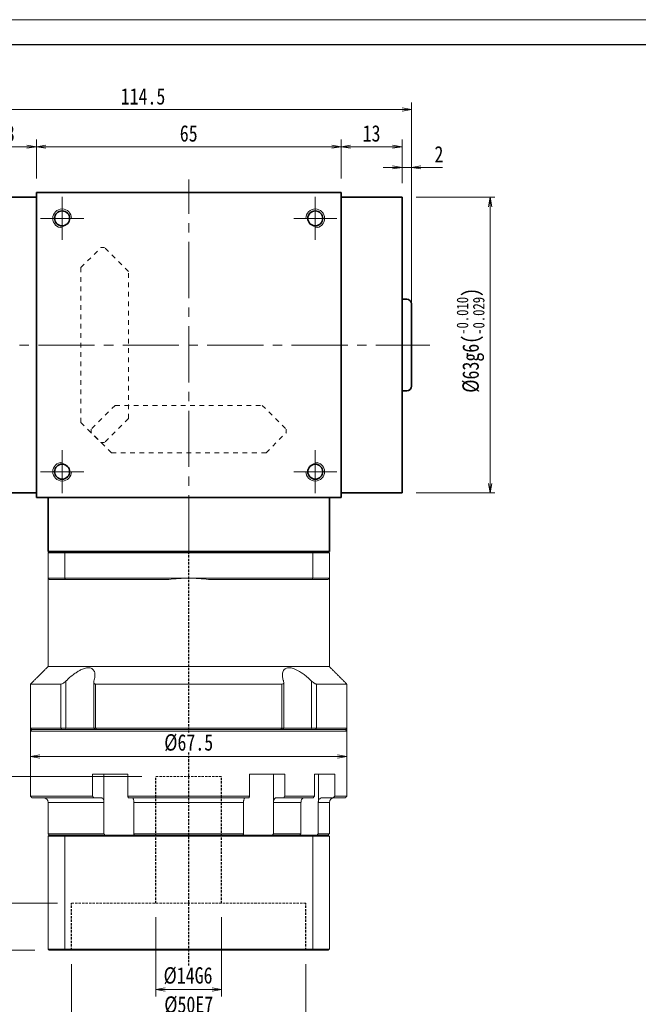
# Model space of a CAD drawing. Header units: millimetres. Extents: x -2 to 461, y 0 to 317.
# Tile 3 of 7: x 96 to 228, y 107 to 317. Entities that reach past the tile are written whole.
import ezdxf

# ---------------------------------------------------------------- set-up
doc = ezdxf.new("R2010")
doc.units = ezdxf.units.MM
for name, pattern in [('DASHED', [0.75, 0.5, -0.25]), ('点画线', [18, 12, -2, 2, -2]), ('虚线', [2, 1, -1])]:
    doc.linetypes.add(name, pattern=pattern)
for name, color, linetype, lineweight in [('EB0_1', 7, 'Continuous', 35), ('中心线层', 1, '点画线', 18), ('图框_外框线', 7, 'Continuous', 18), ('尺寸线层', 3, 'Continuous', 18), ('粗实线层', 7, 'Continuous', 35), ('虚线层_1', 6, '虚线', 18)]:
    doc.layers.add(name, color=color, linetype=linetype, lineweight=lineweight)
doc.styles.add('宋体', font='SimSun.ttf', dxfattribs={"width": 0.8})
doc.dimstyles.new('A水平标注$0', dxfattribs={"dimtxt": 3.5, "dimasz": 2, "dimexe": 1.5, "dimexo": 3, "dimgap": 1.1, "dimtad": 1, "dimtoh": 1, "dimdec": 4, "dimdsep": 46, "dimtxsty": '宋体', "dimblk": 'OPEN', "dimcen": 3, "dimclrd": 3, "dimclre": 3, "dimclrt": 6, "dimadec": 0, "dimazin": 0, "dimtm": 1e-09, "dimtfac": 1, "dimtdec": 4, "dimtix": 1, "dimtmove": 0, "dimatfit": 3, "dimldrblk": 'OPEN', "dimfxl": 0, "dimlwd": 13, "dimlwe": 13, "dimarcsym": 0})
doc.dimstyles.new('D直径标注φ25', dxfattribs={"dimtxt": 3.5, "dimasz": 2, "dimexe": 1, "dimexo": 3, "dimtad": 1, "dimtoh": 1, "dimdec": 1, "dimdsep": 46, "dimtxsty": '宋体', "dimblk": 'OPEN', "dimcen": 3, "dimclrd": 3, "dimclre": 3, "dimclrt": 130, "dimadec": 0, "dimazin": 0, "dimtm": 1e-09, "dimtfac": 1, "dimtdec": 1, "dimtmove": 0, "dimatfit": 0, "dimldrblk": 'OPEN', "dimfxl": 0, "dimlwd": 13, "dimlwe": 13, "dimarcsym": 0})

# ---------------------------------------------------------------- blocks, each defined once
blk = doc.blocks.new('_Open')
at = {"color": 0, "linetype": 'ByBlock', "lineweight": -2}
for p, q in [((-1, 0.17), (0, 0)), ((-1, -0.17), (0, 0)), ((0, 0), (-1, 0))]:
    blk.add_line(p, q, dxfattribs=at)
blk = doc.blocks.new('*D13')
at = {"layer": 'Defpoints', "color": 0, "transparency": 16777216}
for p in [(177.78, 279.48), (196.57, 279.48), (177.78, 216.48)]:
    blk.add_point(p, dxfattribs=at)
at = {"layer": '尺寸线层', "color": 3, "lineweight": 13, "transparency": 16777216}
for p, q in [((180.78, 279.48), (197.57, 279.48)), ((196.57, 218.48), (196.57, 277.48)), ((180.78, 216.48), (197.57, 216.48))]:
    blk.add_line(p, q, dxfattribs=at)
at = {"layer": '尺寸线层', "color": 3, "lineweight": 13, "transparency": 16777216, "xscale": 2, "yscale": 2, "zscale": 2}
for p, rotation in [((196.57, 279.48), 90), ((196.57, 216.48), 270)]:
    blk.add_blockref('_Open', p, dxfattribs=dict(at, rotation=rotation))
at = {"layer": '尺寸线层', "color": 130, "transparency": 16777216, "insert": (192.4, 248.98), "char_height": 3.5, "attachment_point": 5, "rotation": 90, "style": '宋体', "bg_fill": 3, "box_fill_scale": 1.1, "bg_fill_color": 257, "bg_fill_transparency": 0}
blk.add_mtext('{\\A1;\\A1;%%C63g6({\\H0.707107x;\\S-0.010^ -0.029;})}', dxfattribs=at)
blk = doc.blocks.new('*D14')
at = {"layer": 'Defpoints', "color": 0, "transparency": 16777216}
for p in [(164.78, 290.27), (99.78, 280.48), (164.78, 280.48)]:
    blk.add_point(p, dxfattribs=at)
at = {"layer": '尺寸线层', "color": 3, "lineweight": 13, "transparency": 16777216}
for p, q in [((99.78, 283.48), (99.78, 291.77)), ((101.78, 290.27), (162.78, 290.27)), ((164.78, 283.48), (164.78, 291.77))]:
    blk.add_line(p, q, dxfattribs=at)
at = {"layer": '尺寸线层', "color": 3, "lineweight": 13, "transparency": 16777216, "xscale": 2, "yscale": 2, "zscale": 2, "rotation": 180}
blk.add_blockref('_Open', (99.78, 290.27), dxfattribs=at)
at = {"layer": '尺寸线层', "color": 3, "lineweight": 13, "transparency": 16777216, "xscale": 2, "yscale": 2, "zscale": 2}
blk.add_blockref('_Open', (164.78, 290.27), dxfattribs=at)
at = {"layer": '尺寸线层', "color": 6, "transparency": 16777216, "insert": (132.28, 293.08), "char_height": 3.5, "attachment_point": 5, "style": '宋体', "bg_fill": 3, "box_fill_scale": 1.1, "bg_fill_color": 257, "bg_fill_transparency": 0}
blk.add_mtext('65', dxfattribs=at)
blk = doc.blocks.new('*D15')
at = {"layer": 'Defpoints', "color": 0, "transparency": 16777216}
for p in [(86.78, 290.27), (86.78, 279.48), (99.78, 280.48)]:
    blk.add_point(p, dxfattribs=at)
at = {"layer": '尺寸线层', "color": 3, "lineweight": 13, "transparency": 16777216}
for p, q in [((86.78, 282.48), (86.78, 291.77)), ((97.78, 290.27), (88.78, 290.27)), ((99.78, 283.48), (99.78, 291.77))]:
    blk.add_line(p, q, dxfattribs=at)
at = {"layer": '尺寸线层', "color": 3, "lineweight": 13, "transparency": 16777216, "xscale": 2, "yscale": 2, "zscale": 2, "rotation": 180}
blk.add_blockref('_Open', (86.78, 290.27), dxfattribs=at)
at = {"layer": '尺寸线层', "color": 3, "lineweight": 13, "transparency": 16777216, "xscale": 2, "yscale": 2, "zscale": 2}
blk.add_blockref('_Open', (99.78, 290.27), dxfattribs=at)
at = {"layer": '尺寸线层', "color": 6, "transparency": 16777216, "insert": (93.28, 293.08), "char_height": 3.5, "attachment_point": 5, "style": '宋体', "bg_fill": 3, "box_fill_scale": 1.1, "bg_fill_color": 257, "bg_fill_transparency": 0}
blk.add_mtext('13', dxfattribs=at)
blk = doc.blocks.new('*D18')
at = {"layer": 'Defpoints', "color": 0, "transparency": 16777216}
for p in [(177.78, 290.27), (164.78, 280.48), (177.78, 279.48)]:
    blk.add_point(p, dxfattribs=at)
at = {"layer": '尺寸线层', "color": 3, "lineweight": 13, "transparency": 16777216}
for p, q in [((164.78, 283.48), (164.78, 291.77)), ((166.78, 290.27), (175.78, 290.27)), ((177.78, 282.48), (177.78, 291.77))]:
    blk.add_line(p, q, dxfattribs=at)
at = {"layer": '尺寸线层', "color": 3, "lineweight": 13, "transparency": 16777216, "xscale": 2, "yscale": 2, "zscale": 2, "rotation": 180}
blk.add_blockref('_Open', (164.78, 290.27), dxfattribs=at)
at = {"layer": '尺寸线层', "color": 3, "lineweight": 13, "transparency": 16777216, "xscale": 2, "yscale": 2, "zscale": 2}
blk.add_blockref('_Open', (177.78, 290.27), dxfattribs=at)
at = {"layer": '尺寸线层', "color": 6, "transparency": 16777216, "insert": (171.28, 293.08), "char_height": 3.5, "attachment_point": 5, "style": '宋体', "bg_fill": 3, "box_fill_scale": 1.1, "bg_fill_color": 257, "bg_fill_transparency": 0}
blk.add_mtext('13', dxfattribs=at)
blk = doc.blocks.new('*D19')
at = {"layer": 'Defpoints', "color": 0, "transparency": 16777216}
for p in [(179.78, 285.86), (177.78, 279.48), (179.78, 256.73)]:
    blk.add_point(p, dxfattribs=at)
at = {"layer": '尺寸线层', "color": 3, "lineweight": 13, "transparency": 16777216}
for p, q in [((175.78, 285.86), (173.78, 285.86)), ((177.78, 282.48), (177.78, 287.36)), ((177.78, 285.86), (179.78, 285.86)), ((179.78, 259.73), (179.78, 287.36)), ((183.78, 285.86), (181.78, 285.86)), ((186.42, 285.86), (183.78, 285.86))]:
    blk.add_line(p, q, dxfattribs=at)
at = {"layer": '尺寸线层', "color": 3, "lineweight": 13, "transparency": 16777216, "xscale": 2, "yscale": 2, "zscale": 2}
blk.add_blockref('_Open', (177.78, 285.86), dxfattribs=at)
at = {"layer": '尺寸线层', "color": 3, "lineweight": 13, "transparency": 16777216, "xscale": 2, "yscale": 2, "zscale": 2, "rotation": 180}
blk.add_blockref('_Open', (179.78, 285.86), dxfattribs=at)
at = {"layer": '尺寸线层', "color": 6, "transparency": 16777216, "insert": (185.65, 288.65), "char_height": 3.5, "attachment_point": 5, "style": '宋体', "bg_fill": 3, "box_fill_scale": 1.1, "bg_fill_color": 257, "bg_fill_transparency": 0}
blk.add_mtext('2', dxfattribs=at)
blk = doc.blocks.new('*D20')
at = {"layer": 'Defpoints', "color": 0, "transparency": 16777216}
for p in [(65.28, 298.18), (65.28, 253.48), (179.78, 253.48)]:
    blk.add_point(p, dxfattribs=at)
at = {"layer": '尺寸线层', "color": 3, "lineweight": 13, "transparency": 16777216}
for p, q in [((65.28, 256.48), (65.28, 299.68)), ((177.78, 298.18), (67.28, 298.18)), ((179.78, 256.48), (179.78, 299.68))]:
    blk.add_line(p, q, dxfattribs=at)
at = {"layer": '尺寸线层', "color": 3, "lineweight": 13, "transparency": 16777216, "xscale": 2, "yscale": 2, "zscale": 2, "rotation": 180}
blk.add_blockref('_Open', (65.28, 298.18), dxfattribs=at)
at = {"layer": '尺寸线层', "color": 3, "lineweight": 13, "transparency": 16777216, "xscale": 2, "yscale": 2, "zscale": 2}
blk.add_blockref('_Open', (179.78, 298.18), dxfattribs=at)
at = {"layer": '尺寸线层', "color": 6, "transparency": 16777216, "insert": (122.53, 300.98), "char_height": 3.5, "attachment_point": 5, "style": '宋体', "bg_fill": 3, "box_fill_scale": 1.1, "bg_fill_color": 257, "bg_fill_transparency": 0}
blk.add_mtext('114.5', dxfattribs=at)
blk = doc.blocks.new('*D37')
at = {"layer": 'Defpoints', "color": 0, "transparency": 16777216}
for p in [(107.28, 118.98), (157.28, 118.98), (157.28, 104.36)]:
    blk.add_point(p, dxfattribs=at)
at = {"layer": '尺寸线层', "color": 3, "lineweight": 13, "transparency": 16777216}
for p, q in [((107.28, 115.98), (107.28, 102.86)), ((157.28, 115.98), (157.28, 102.86)), ((109.28, 104.36), (155.28, 104.36))]:
    blk.add_line(p, q, dxfattribs=at)
at = {"layer": '尺寸线层', "color": 3, "lineweight": 13, "transparency": 16777216, "xscale": 2, "yscale": 2, "zscale": 2, "rotation": 180}
blk.add_blockref('_Open', (107.28, 104.36), dxfattribs=at)
at = {"layer": '尺寸线层', "color": 3, "lineweight": 13, "transparency": 16777216, "xscale": 2, "yscale": 2, "zscale": 2}
blk.add_blockref('_Open', (157.28, 104.36), dxfattribs=at)
at = {"layer": '尺寸线层', "color": 6, "transparency": 16777216, "insert": (132.28, 107.3), "char_height": 3.5, "attachment_point": 5, "style": '宋体', "bg_fill": 3, "box_fill_scale": 1.1, "bg_fill_color": 257, "bg_fill_transparency": 0}
blk.add_mtext('%%C50E7', dxfattribs=at)
blk = doc.blocks.new('*D38')
at = {"layer": 'Defpoints', "color": 0, "transparency": 16777216}
for p in [(125.28, 128.98), (139.28, 128.98), (139.28, 110.58)]:
    blk.add_point(p, dxfattribs=at)
at = {"layer": '尺寸线层', "color": 3, "lineweight": 13, "transparency": 16777216}
for p, q in [((125.28, 125.98), (125.28, 109.08)), ((139.28, 125.98), (139.28, 109.08)), ((127.28, 110.58), (137.28, 110.58))]:
    blk.add_line(p, q, dxfattribs=at)
at = {"layer": '尺寸线层', "color": 3, "lineweight": 13, "transparency": 16777216, "xscale": 2, "yscale": 2, "zscale": 2, "rotation": 180}
blk.add_blockref('_Open', (125.28, 110.58), dxfattribs=at)
at = {"layer": '尺寸线层', "color": 3, "lineweight": 13, "transparency": 16777216, "xscale": 2, "yscale": 2, "zscale": 2}
blk.add_blockref('_Open', (139.28, 110.58), dxfattribs=at)
at = {"layer": '尺寸线层', "color": 6, "transparency": 16777216, "insert": (132.13, 113.52), "char_height": 3.5, "attachment_point": 5, "style": '宋体', "bg_fill": 3, "box_fill_scale": 1.1, "bg_fill_color": 257, "bg_fill_transparency": 0}
blk.add_mtext('%%C14G6', dxfattribs=at)
blk = doc.blocks.new('*D39')
at = {"layer": 'Defpoints', "color": 0, "transparency": 16777216}
for p in [(107.28, 128.98), (90.44, 118.98), (102.48, 118.98)]:
    blk.add_point(p, dxfattribs=at)
at = {"layer": '尺寸线层', "color": 3, "lineweight": 13, "transparency": 16777216}
for p, q in [((104.28, 128.98), (88.94, 128.98)), ((90.44, 126.98), (90.44, 120.98)), ((99.48, 118.98), (88.94, 118.98))]:
    blk.add_line(p, q, dxfattribs=at)
at = {"layer": '尺寸线层', "color": 3, "lineweight": 13, "transparency": 16777216, "xscale": 2, "yscale": 2, "zscale": 2}
for p, rotation in [((90.44, 128.98), 90), ((90.44, 118.98), 270)]:
    blk.add_blockref('_Open', p, dxfattribs=dict(at, rotation=rotation))
at = {"layer": '尺寸线层', "color": 6, "transparency": 16777216, "insert": (87.62, 123.98), "char_height": 3.5, "attachment_point": 5, "rotation": 90, "style": '宋体', "bg_fill": 3, "box_fill_scale": 1.1, "bg_fill_color": 257, "bg_fill_transparency": 0}
blk.add_mtext('10', dxfattribs=at)
blk = doc.blocks.new('*D40')
at = {"layer": 'Defpoints', "color": 0, "transparency": 16777216}
for p in [(125.28, 155.98), (82.08, 118.98), (102.48, 118.98)]:
    blk.add_point(p, dxfattribs=at)
at = {"layer": '尺寸线层', "color": 3, "lineweight": 13, "transparency": 16777216}
for p, q in [((122.28, 155.98), (80.58, 155.98)), ((82.08, 153.98), (82.08, 120.98)), ((99.48, 118.98), (80.58, 118.98))]:
    blk.add_line(p, q, dxfattribs=at)
at = {"layer": '尺寸线层', "color": 3, "lineweight": 13, "transparency": 16777216, "xscale": 2, "yscale": 2, "zscale": 2}
for p, rotation in [((82.08, 155.98), 90), ((82.08, 118.98), 270)]:
    blk.add_blockref('_Open', p, dxfattribs=dict(at, rotation=rotation))
at = {"layer": '尺寸线层', "color": 6, "transparency": 16777216, "insert": (79.26, 137.48), "char_height": 3.5, "attachment_point": 5, "rotation": 90, "style": '宋体', "bg_fill": 3, "box_fill_scale": 1.1, "bg_fill_color": 257, "bg_fill_transparency": 0}
blk.add_mtext('37', dxfattribs=at)
blk = doc.blocks.new('*D41')
at = {"layer": 'Defpoints', "color": 0, "transparency": 16777216}
for p in [(98.53, 170.98), (166.03, 170.98), (98.53, 160.25)]:
    blk.add_point(p, dxfattribs=at)
at = {"layer": '尺寸线层', "color": 3, "lineweight": 13, "transparency": 16777216}
for p, q in [((98.53, 167.98), (98.53, 158.75)), ((166.03, 167.98), (166.03, 158.75)), ((164.03, 160.25), (100.53, 160.25))]:
    blk.add_line(p, q, dxfattribs=at)
at = {"layer": '尺寸线层', "color": 3, "lineweight": 13, "transparency": 16777216, "xscale": 2, "yscale": 2, "zscale": 2, "rotation": 180}
blk.add_blockref('_Open', (98.53, 160.25), dxfattribs=at)
at = {"layer": '尺寸线层', "color": 3, "lineweight": 13, "transparency": 16777216, "xscale": 2, "yscale": 2, "zscale": 2}
blk.add_blockref('_Open', (166.03, 160.25), dxfattribs=at)
at = {"layer": '尺寸线层', "color": 6, "transparency": 16777216, "insert": (132.28, 163.19), "char_height": 3.5, "attachment_point": 5, "style": '宋体', "bg_fill": 3, "box_fill_scale": 1.1, "bg_fill_color": 257, "bg_fill_transparency": 0}
blk.add_mtext('%%c67.5', dxfattribs=at)

msp = doc.modelspace()

# ---------------------------------------------------------------- linework, layer by layer
at = {"color": 7, "linetype": 'Continuous', "lineweight": 15}
for p, q in [((102.27631, 203.68467), (105.8188, 203.68467)), ((102.27631, 203.68467), (102.27631, 198.28467)), ((105.93243, 203.98467), (102.57631, 203.98467)), ((105.8188, 198.28467), (105.8188, 203.68467)), ((105.8188, 203.68467), (158.73383, 203.68467)), ((158.62019, 203.98467), (105.93243, 203.98467)), ((161.97631, 203.98467), (158.62019, 203.98467)), ((158.73383, 203.68467), (162.27631, 203.68467)), ((158.73383, 203.68467), (158.73383, 198.28467)), ((162.27631, 198.28467), (162.27631, 203.68467)), ((105.8188, 198.28467), (102.27631, 198.28467)), ((102.57631, 197.98467), (105.93243, 197.98467)), ((132.27631, 198.28467), (105.8188, 198.28467)), ((105.93243, 197.98467), (128.04429, 197.98467)), ((158.73383, 198.28467), (132.27631, 198.28467)), ((136.50833, 197.98467), (158.62019, 197.98467)), ((158.62019, 197.98467), (161.97631, 197.98467)), ((162.27631, 198.28467), (158.73383, 198.28467)), ((162.27631, 179.43467), (102.27631, 179.43467)), ((106.09473, 166.28467), (106.09473, 176.35411)), ((158.45789, 176.35411), (158.45789, 166.28467)), ((104.98444, 175.68467), (98.52631, 175.68467)), ((104.98444, 175.68467), (104.98444, 166.28467)), ((152.13119, 175.68467), (112.42144, 175.68467)), ((112.42144, 166.28467), (112.42144, 175.68467)), ((152.13119, 175.68467), (152.13119, 166.28467)), ((166.02631, 175.68467), (159.56819, 175.68467)), ((159.56819, 166.28467), (159.56819, 175.68467)), ((104.98444, 166.28467), (98.52631, 166.28467)), ((98.82631, 165.98467), (105.22703, 165.98467)), ((132.27631, 165.98467), (98.82631, 165.98467)), ((106.09473, 166.28467), (104.98444, 166.28467)), ((105.22703, 165.98467), (104.98444, 166.28467)), ((106.00424, 165.98467), (106.09473, 166.28467)), ((112.00973, 166.28467), (106.09473, 166.28467)), ((112.42144, 166.28467), (112.00973, 166.28467)), ((152.13119, 166.28467), (112.42144, 166.28467)), ((112.59793, 165.98467), (112.42144, 166.28467)), ((112.59793, 165.98467), (151.9547, 165.98467)), ((165.72631, 165.98467), (132.27631, 165.98467)), ((152.13119, 166.28467), (151.9547, 165.98467)), ((152.54289, 166.28467), (152.13119, 166.28467)), ((158.45789, 166.28467), (152.54289, 166.28467)), ((158.45789, 166.28467), (158.54838, 165.98467)), ((159.56819, 166.28467), (158.45789, 166.28467)), ((159.56819, 166.28467), (159.32559, 165.98467)), ((159.32559, 165.98467), (165.72631, 165.98467)), ((166.02631, 166.28467), (159.56819, 166.28467)), ((98.52631, 165.68467), (132.27631, 165.68467)), ((132.27631, 165.68467), (166.02631, 165.68467)), ((111.78952, 156.48467), (111.78952, 151.78467)), ((111.78952, 156.48467), (119.29224, 156.48467)), ((114.15365, 156.48467), (114.15365, 150.86806)), ((119.29224, 151.78467), (119.29224, 156.48467)), ((145.26039, 156.48467), (145.26039, 151.78467)), ((145.26039, 156.48467), (152.7631, 156.48467)), ((150.39898, 156.48467), (150.39898, 150.86806)), ((152.7631, 151.78467), (152.7631, 156.48467)), ((159.09709, 156.48467), (159.09709, 151.78467)), ((159.09709, 156.48467), (163.42878, 156.48467)), ((159.97266, 156.48467), (159.97266, 150.86806)), ((163.42878, 151.78467), (163.42878, 156.48467)), ((111.78952, 151.78467), (98.52631, 151.78467)), ((98.82631, 151.48467), (111.98256, 151.48467)), ((111.98256, 151.48467), (113.55921, 151.48467)), ((145.26039, 151.78467), (119.29224, 151.78467)), ((119.39495, 151.48467), (145.15767, 151.48467)), ((150.99341, 151.48467), (152.57006, 151.48467)), ((152.57006, 151.48467), (158.86703, 151.48467)), ((159.09709, 151.78467), (152.7631, 151.78467)), ((160.84167, 151.48467), (163.14657, 151.48467)), ((163.14657, 151.48467), (165.72631, 151.48467)), ((166.02631, 151.78467), (163.42878, 151.78467)), ((102.27631, 150.48467), (114.20345, 150.48467)), ((114.20345, 150.48467), (114.20345, 143.78467)), ((120.57561, 150.48467), (143.97702, 150.48467)), ((120.57561, 143.78467), (120.57561, 150.48467)), ((143.97702, 150.48467), (143.97702, 143.78467)), ((150.34917, 143.78467), (150.34917, 150.48467)), ((150.34917, 150.48467), (156.22149, 150.48467)), ((156.22149, 150.48467), (156.22149, 143.78467)), ((159.90046, 143.78467), (159.90046, 150.48467)), ((159.90046, 150.48467), (162.27631, 150.48467)), ((114.20345, 143.78467), (102.27631, 143.78467)), ((102.27631, 143.28467), (105.8188, 143.28467)), ((102.27631, 143.28467), (102.27631, 119.18467)), ((105.8945, 143.48467), (102.47631, 143.48467)), ((105.8188, 143.28467), (158.73383, 143.28467)), ((105.8188, 143.28467), (105.8188, 119.18467)), ((158.65812, 143.48467), (105.8945, 143.48467)), ((143.97702, 143.78467), (120.57561, 143.78467)), ((156.22149, 143.78467), (150.34917, 143.78467)), ((162.07631, 143.48467), (158.65812, 143.48467)), ((158.73383, 143.28467), (158.73383, 119.18467)), ((158.73383, 143.28467), (162.27631, 143.28467)), ((162.27631, 143.78467), (159.90046, 143.78467)), ((162.27631, 143.28467), (162.27631, 119.18467)), ((105.8188, 119.18467), (102.27631, 119.18467)), ((102.47631, 118.98467), (105.8945, 118.98467)), ((158.73383, 119.18467), (105.8188, 119.18467)), ((105.8945, 118.98467), (158.65812, 118.98467)), ((158.65812, 118.98467), (162.07631, 118.98467)), ((162.27631, 119.18467), (158.73383, 119.18467))]:
    msp.add_line(p, q, dxfattribs=at)
at = {"color": 1, "linetype": 'DASHED'}
msp.add_line((132.27631, 115.65975), (132.27631, 203.98467), dxfattribs=at)
at = {"color": 6, "linetype": 'DASHED', "lineweight": 15}
for p, q in [((125.27631, 155.98467), (139.27631, 155.98467)), ((107.27631, 128.98467), (157.27631, 128.98467))]:
    msp.add_line(p, q, dxfattribs=at)
at = {"color": 6, "linetype": 'DASHED'}
for p, q in [((125.27631, 128.98467), (125.27631, 155.98467)), ((139.27631, 128.98467), (139.27631, 155.98467)), ((107.27631, 118.98467), (107.27631, 128.98467)), ((157.27631, 118.98467), (157.27631, 128.98467))]:
    msp.add_line(p, q, dxfattribs=at)
at = {"color": 7, "linetype": 'Continuous', "lineweight": 15}
for centre, radius, start, end in [((132.27631, 168.28467), 30, 90, 98.1096145), ((132.27631, 168.28467), 30, 81.8903855, 90), ((101.27631, 150.48467), 1, 0, 90), ((163.27631, 150.48467), 1, 90, 180)]:
    msp.add_arc(centre, radius, start, end, dxfattribs=at)
for points in [[(102.27631, 203.68467), (102.57631, 203.98467)], [(105.8188, 203.68467), (105.93243, 203.98467)], [(158.73383, 203.68467), (158.62019, 203.98467)], [(161.97631, 203.98467), (162.27631, 203.68467)], [(102.27631, 179.43467), (102.27631, 198.28467)], [(102.27631, 198.28467), (102.57631, 197.98467)], [(105.8188, 198.28467), (105.93243, 197.98467)], [(158.62019, 197.98467), (158.73383, 198.28467)], [(161.97631, 197.98467), (162.27631, 198.28467)], [(162.27631, 198.28467), (162.27631, 179.43467)], [(98.52631, 175.68467), (102.27631, 179.43467)], [(162.27631, 179.43467), (166.02631, 175.68467)], [(98.52631, 166.28467), (98.52631, 175.68467)], [(112.00973, 166.28467), (112.00973, 176.09487)], [(152.54289, 176.09275), (152.54289, 166.28467)], [(166.02631, 175.68467), (166.02631, 166.28467)], [(98.82631, 165.98467), (98.52631, 166.28467)], [(98.52631, 165.68467), (98.82631, 165.98467)], [(112.30973, 165.98467), (112.00973, 166.28467)], [(152.54289, 166.28467), (152.24289, 165.98467)], [(166.02631, 166.28467), (165.72631, 165.98467)], [(165.72631, 165.98467), (166.02631, 165.68467)], [(98.52631, 151.78467), (98.52631, 165.68467)], [(166.02631, 165.68467), (166.02631, 151.78467)], [(98.82631, 151.48467), (98.52631, 151.78467)], [(111.98256, 151.48467), (111.78952, 151.78467)], [(119.29224, 151.78467), (119.39495, 151.48467)], [(145.15767, 151.48467), (145.26039, 151.78467)], [(152.7631, 151.78467), (152.57006, 151.48467)], [(158.86703, 151.48467), (159.09709, 151.78467)], [(163.42878, 151.78467), (163.14657, 151.48467)], [(166.02631, 151.78467), (165.72631, 151.48467)], [(102.27631, 143.78467), (102.27631, 150.48467)], [(114.15365, 150.86806), (114.20345, 150.48467)], [(120.57561, 150.48467), (120.55016, 150.86806)], [(144.00246, 150.86806), (143.97702, 150.48467)], [(150.34917, 150.48467), (150.39898, 150.86806)], [(156.27963, 150.86806), (156.22149, 150.48467)], [(159.90046, 150.48467), (159.97266, 150.86806)], [(162.27631, 150.48467), (162.27631, 143.78467)], [(102.57631, 143.48467), (102.27631, 143.78467)], [(102.27631, 143.28467), (102.47631, 143.48467)], [(105.8188, 143.28467), (105.8945, 143.48467)], [(114.41119, 143.48467), (114.20345, 143.78467)], [(120.57561, 143.78467), (120.66147, 143.48467)], [(143.89115, 143.48467), (143.97702, 143.78467)], [(150.34917, 143.78467), (150.14143, 143.48467)], [(156.0024, 143.48467), (156.22149, 143.78467)], [(158.73383, 143.28467), (158.65812, 143.48467)], [(159.90046, 143.78467), (159.61101, 143.48467)], [(162.27631, 143.78467), (161.97631, 143.48467)], [(162.07631, 143.48467), (162.27631, 143.28467)], [(102.47631, 118.98467), (102.27631, 119.18467)], [(105.8945, 118.98467), (105.8188, 119.18467)], [(158.65812, 118.98467), (158.73383, 119.18467)], [(162.27631, 119.18467), (162.07631, 118.98467)]]:
    msp.add_open_spline(points, degree=1, dxfattribs=at)
for points, knots in [([(112.05631, 176.35411), (112.14264, 176.67881), (112.28349, 177.20862), (112.2837, 177.87839), (112.18419, 178.34371), (111.9911, 178.70396), (111.67854, 179.01755), (111.13421, 179.22427), (110.30576, 179.15489), (109.47213, 178.84927), (108.72666, 178.45189), (107.97177, 177.96294), (107.15461, 177.3337), (106.5092, 176.75796), (106.16825, 176.42574), (106.09473, 176.35411)], [0, 0, 0, 0, 1.111823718, 1.814206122, 2.515660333, 3.044836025, 3.573294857, 4.429537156, 5.288250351, 6.104434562, 6.713373, 7.323286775, 8.207714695, 9.093503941, 9.336985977, 9.336985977, 9.336985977, 9.336985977]), ([(158.45789, 176.35411), (158.28911, 176.51669), (157.95022, 176.84313), (157.3637, 177.35265), (156.69668, 177.87664), (156.01012, 178.34038), (155.36547, 178.70293), (154.82276, 178.94591), (154.325, 179.10551), (153.89011, 179.18505), (153.48944, 179.19005), (153.14904, 179.12062), (152.8684, 178.98598), (152.61543, 178.77206), (152.41258, 178.45376), (152.27392, 177.96772), (152.26276, 177.33675), (152.37101, 176.76133), (152.47427, 176.42575), (152.49631, 176.35411)], [0, 0, 0, 0, 0.553902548, 1.112192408, 1.806376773, 2.51506714, 3.037171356, 3.572009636, 3.995519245, 4.430649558, 4.854541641, 5.292182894, 5.696545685, 6.110001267, 6.710526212, 7.328053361, 8.20046253, 9.097057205, 9.340373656, 9.340373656, 9.340373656, 9.340373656]), ([(106.09473, 176.35411), (105.97082, 176.24014), (105.75768, 176.0441), (105.43475, 175.83331), (105.17372, 175.70855), (105.04709, 175.69258), (104.98444, 175.68467)], [0, 0, 0, 0, 0.461690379, 0.794104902, 1.059065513, 1.318521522, 1.318521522, 1.318521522, 1.318521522]), ([(112.42144, 175.68467), (112.35297, 175.69168), (112.21634, 175.70566), (112.07228, 175.81952), (111.98376, 176.0284), (112.02938, 176.23318), (112.05631, 176.35411)], [0, 0, 0, 0, 0.1713953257, 0.3420313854, 0.5797240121, 0.9225193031, 0.9225193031, 0.9225193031, 0.9225193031]), ([(152.49631, 176.35411), (152.5223, 176.24014), (152.56699, 176.0441), (152.49021, 175.83331), (152.3495, 175.70855), (152.20345, 175.69258), (152.13119, 175.68467)], [0, 0, 0, 0, 0.3230947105, 0.5557211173, 0.741142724, 0.9227121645, 0.9227121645, 0.9227121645, 0.9227121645]), ([(159.56819, 175.68467), (159.50944, 175.69168), (159.39222, 175.70566), (159.14257, 175.81952), (158.81333, 176.0284), (158.58986, 176.23318), (158.45789, 176.35411)], [0, 0, 0, 0, 0.244975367, 0.488865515, 0.828599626, 1.318556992, 1.318556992, 1.318556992, 1.318556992]), ([(113.55921, 151.48467), (113.58384, 151.48332), (113.68059, 151.47801), (113.84626, 151.40051), (114.02507, 151.20199), (114.11658, 151.00089), (114.14945, 150.88308), (114.15365, 150.86806)], [0, 0, 0, 0, 0.0898846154, 0.3530449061, 0.6161572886, 0.8790264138, 0.9174460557, 0.9174460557, 0.9174460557, 0.9174460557]), ([(120.55016, 150.86806), (120.53193, 150.96758), (120.49545, 151.16679), (120.4018, 151.37598), (120.31015, 151.47357), (120.25283, 151.48191), (120.23387, 151.48467)], [0, 0, 0, 0, 0.2094481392, 0.4192300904, 0.6292069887, 0.7329719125, 0.7329719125, 0.7329719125, 0.7329719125]), ([(144.31876, 151.48467), (144.30565, 151.48332), (144.25417, 151.47801), (144.16602, 151.40051), (144.07088, 151.20199), (144.02219, 151.00089), (144.0047, 150.88308), (144.00246, 150.86806)], [0, 0, 0, 0, 0.0718302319, 0.2821316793, 0.4923948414, 0.7024636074, 0.7331662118, 0.7331662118, 0.7331662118, 0.7331662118]), ([(150.39898, 150.86806), (150.41421, 150.91812), (150.44511, 151.01969), (150.51114, 151.15354), (150.5903, 151.27039), (150.68051, 151.36404), (150.78038, 151.43301), (150.8854, 151.47659), (150.95776, 151.482), (150.99341, 151.48467)], [0, 0, 0, 0, 0.129312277, 0.2623626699, 0.3919270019, 0.5252420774, 0.6549272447, 0.7883655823, 0.9180312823, 0.9180312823, 0.9180312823, 0.9180312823]), ([(156.98805, 151.48467), (156.95868, 151.48337), (156.88679, 151.48018), (156.77288, 151.4492), (156.65209, 151.38902), (156.53979, 151.30196), (156.44118, 151.19269), (156.35749, 151.0621), (156.30701, 150.95045), (156.28463, 150.88308), (156.27963, 150.86806)], [0, 0, 0, 0, 0.098079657, 0.240108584, 0.386257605, 0.528258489, 0.674384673, 0.816253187, 0.962246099, 1.004168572, 1.004168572, 1.004168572, 1.004168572]), ([(159.97266, 150.86806), (160.02274, 150.96758), (160.12298, 151.16679), (160.38027, 151.37598), (160.63207, 151.47357), (160.78958, 151.48191), (160.84167, 151.48467)], [0, 0, 0, 0, 0.323097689, 0.646710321, 0.970623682, 1.130692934, 1.130692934, 1.130692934, 1.130692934])]:
    msp.add_open_spline(points, degree=3, knots=knots, dxfattribs=at)
at = {"layer": 'EB0_1'}
msp.add_line((162.27631, 203.98467), (102.27631, 203.98467), dxfattribs=at)
at = {"layer": '中心线层'}
for p, q in [((132.27631, 203.98467), (132.27631, 283.25693)), ((105.27631, 270.38467), (105.27631, 279.58467)), ((159.27631, 279.58467), (159.27631, 270.38467)), ((100.67631, 274.98467), (109.87631, 274.98467)), ((154.67631, 274.98467), (163.87631, 274.98467)), ((64.20131, 247.98467), (183.72771, 247.98467)), ((105.27631, 216.38467), (105.27631, 225.58467)), ((159.27631, 225.58467), (159.27631, 216.38467)), ((109.87631, 220.98467), (100.67631, 220.98467)), ((163.87631, 220.98467), (154.67631, 220.98467))]:
    msp.add_line(p, q, dxfattribs=at)
at = {"layer": '粗实线层'}
for p, q in [((99.77631, 279.48467), (86.77631, 279.48467)), ((99.77631, 280.48467), (164.77631, 280.48467)), ((99.77631, 215.48467), (99.77631, 280.48467)), ((164.77631, 215.48467), (164.77631, 280.48467)), ((164.77631, 279.48467), (177.77631, 279.48467)), ((177.77631, 279.48467), (177.77631, 216.48467)), ((177.77631, 257.73467), (178.77631, 257.73467)), ((179.77631, 256.73467), (179.77631, 239.23467)), ((177.77631, 238.23467), (178.77631, 238.23467)), ((99.77631, 216.48467), (86.77631, 216.48467)), ((164.77631, 216.48467), (177.77631, 216.48467)), ((99.77631, 215.48467), (164.77631, 215.48467)), ((102.27631, 203.98467), (102.27631, 215.48467)), ((162.27631, 203.98467), (162.27631, 215.48467))]:
    msp.add_line(p, q, dxfattribs=at)
for centre in [(105.27631, 274.98467), (159.27631, 274.98467), (105.27631, 220.98467), (159.27631, 220.98467)]:
    msp.add_circle(centre, 1.6, dxfattribs=at)
at = {"layer": '粗实线层', "lineweight": 18}
for centre, start, end in [((105.27631, 274.98467), 0, 270), ((159.27631, 274.98467), 270, 180), ((105.27631, 220.98467), 90, 360), ((159.27631, 220.98467), 180, 90)]:
    msp.add_arc(centre, 2, start, end, dxfattribs=at)
at = {"layer": '粗实线层'}
for centre, start, end in [((178.77631, 256.73467), 0, 90), ((178.77631, 239.23467), 270, 0)]:
    msp.add_arc(centre, 1, start, end, dxfattribs=at)
at = {"layer": '虚线层_1', "linetype": '虚线', "lineweight": 18}
for p, q in [((109.27631, 264.48467), (113.54631, 268.75467)), ((113.54631, 268.75467), (114.33474, 268.75467)), ((119.41631, 263.6731), (114.33474, 268.75467)), ((109.27631, 231.48467), (109.27631, 264.48467)), ((119.41631, 232.29625), (119.41631, 263.6731)), ((116.58788, 235.12467), (111.50631, 230.0431)), ((116.58788, 235.12467), (147.96474, 235.12467)), ((147.96474, 235.12467), (153.04631, 230.0431)), ((109.27631, 231.48467), (113.54631, 227.21467)), ((119.41631, 232.29625), (114.33474, 227.21467)), ((111.50631, 229.25467), (111.50631, 230.0431)), ((115.77631, 224.98467), (111.50631, 229.25467)), ((148.77631, 224.98467), (153.04631, 229.25467)), ((153.04631, 229.25467), (153.04631, 230.0431)), ((113.54631, 227.21467), (114.33474, 227.21467)), ((115.77631, 224.98467), (148.77631, 224.98467))]:
    msp.add_line(p, q, dxfattribs=at)

# ---------------------------------------------------------------- next in the draw order: dimensions: what is measured, and where the dimension line sits
at = {"layer": '尺寸线层'}
dim = msp.add_linear_dim(base=(164.77631, 290.26941), p1=(99.77631, 280.48467), p2=(164.77631, 280.48467), dimstyle='A水平标注$0', override={"dimblk": 'Open', "dimtfill": 1, "dimtfillclr": 256}, dxfattribs=at)
dim.commit()
dim.dimension.update_dxf_attribs({"geometry": '*D14', "text_midpoint": (132.27631, 293.08031)})
dim = msp.add_linear_dim(base=(196.56597, 279.48467), p1=(177.77631, 216.48467), p2=(177.77631, 279.48467), angle=90, text='{\\A1;\\A1;%%C63g6({\\H0.707107x;\\S-0.010^ -0.029;})}', dimstyle='D直径标注φ25', override={"dimgap": 1, "dimpost": 'φ<>', "dimtp": -0.01, "dimtm": 0.029, "dimtdec": 3, "dimtzin": 8}, dxfattribs=at)
dim.commit()
dim.dimension.update_dxf_attribs({"geometry": '*D13', "text_midpoint": (196.56597, 248.98467), "dimtype": 160})

# ---------------------------------------------------------------- next in the draw order: dimensions: what is measured, and where the dimension line sits
dim = msp.add_linear_dim(base=(86.77631, 290.26941), p1=(99.77631, 280.48467), p2=(86.77631, 279.48467), dimstyle='A水平标注$0', override={"dimblk": 'Open', "dimtfill": 1, "dimtfillclr": 256}, dxfattribs=at)
dim.commit()
dim.dimension.update_dxf_attribs({"geometry": '*D15', "text_midpoint": (93.27631, 293.08031)})
dim = msp.add_linear_dim(base=(177.77631, 290.26941), p1=(164.77631, 280.48467), p2=(177.77631, 279.48467), angle=0, dimstyle='A水平标注$0', override={"dimblk": 'Open', "dimtfill": 1, "dimtfillclr": 256}, dxfattribs=at)
dim.commit()
dim.dimension.update_dxf_attribs({"geometry": '*D18', "text_midpoint": (171.27631, 293.08031)})

# ---------------------------------------------------------------- next in the draw order: dimensions: what is measured, and where the dimension line sits
dim = msp.add_linear_dim(base=(179.77631, 285.85781), p1=(177.77631, 279.48467), p2=(179.77631, 256.73467), dimstyle='A水平标注$0', override={"dimblk": 'Open', "dimtfill": 1, "dimtfillclr": 256}, dxfattribs=at)
dim.commit()
dim.dimension.update_dxf_attribs({"geometry": '*D19', "text_midpoint": (185.65061, 285.85781), "dimtype": 160})

# ---------------------------------------------------------------- next in the draw order: dimensions: what is measured, and where the dimension line sits
dim = msp.add_linear_dim(base=(65.27631, 298.18201), p1=(179.77631, 253.48467), p2=(65.27631, 253.48467), dimstyle='A水平标注$0', override={"dimblk": 'Open', "dimtfill": 1, "dimtfillclr": 256}, dxfattribs=at)
dim.commit()
dim.dimension.update_dxf_attribs({"geometry": '*D20', "text_midpoint": (122.52631, 300.98312)})

# ---------------------------------------------------------------- next in the draw order: linework, layer by layer
at = {"layer": '图框_外框线', "color": 3}
msp.add_lwpolyline([(0, 0), (448.76847, 0), (448.76847, 317.34342), (0, 317.34342)], close=True, dxfattribs=at)
at = {"layer": '图框_外框线', "color": 3, "lineweight": 25}
msp.add_lwpolyline([(26.71241, 5.34248), (443.42599, 5.34248), (443.42599, 312.00094), (26.71241, 312.00094)], close=True, dxfattribs=at)

# ---------------------------------------------------------------- next in the draw order: dimensions: what is measured, and where the dimension line sits
at = {"layer": '尺寸线层'}
for base, p1, p2, text, picture, middle in [((98.52631, 160.25288), (166.02631, 170.98467), (98.52631, 170.98467), '%%c<>', '*D41', (132.27631, 163.19156)), ((157.27631, 104.36114), (107.27631, 118.98467), (157.27631, 118.98467), '%%C<>E7', '*D37', (132.27631, 107.29982))]:
    dim = msp.add_linear_dim(base=base, p1=p1, p2=p2, text=text, dimstyle='A水平标注$0', override={"dimblk": 'Open', "dimtfill": 1, "dimtfillclr": 256}, dxfattribs=at)
    dim.commit()
    dim.dimension.update_dxf_attribs({"geometry": picture, "text_midpoint": middle})

# ---------------------------------------------------------------- next in the draw order: dimensions: what is measured, and where the dimension line sits
dim = msp.add_linear_dim(base=(90.43583, 118.98467), p1=(107.27631, 128.98467), p2=(102.47631, 118.98467), angle=90, dimstyle='A水平标注$0', override={"dimblk": 'Open', "dimtfill": 1, "dimtfillclr": 256}, dxfattribs=at)
dim.commit()
dim.dimension.update_dxf_attribs({"geometry": '*D39', "text_midpoint": (90.43583, 123.98467), "dimtype": 160})
dim = msp.add_linear_dim(base=(139.27631, 110.58264), p1=(125.27631, 128.98467), p2=(139.27631, 128.98467), text='%%C<>G6', dimstyle='A水平标注$0', override={"dimblk": 'Open', "dimtfill": 1, "dimtfillclr": 256}, dxfattribs=at)
dim.commit()
dim.dimension.update_dxf_attribs({"geometry": '*D38', "text_midpoint": (132.13221, 110.58264), "dimtype": 160})

# ---------------------------------------------------------------- next in the draw order: dimensions: what is measured, and where the dimension line sits
dim = msp.add_linear_dim(base=(82.07501, 118.98467), p1=(125.27631, 155.98467), p2=(102.47631, 118.98467), angle=90, dimstyle='A水平标注$0', override={"dimblk": 'Open', "dimtfill": 1, "dimtfillclr": 256}, dxfattribs=at)
dim.commit()
dim.dimension.update_dxf_attribs({"geometry": '*D40', "text_midpoint": (82.07501, 137.48467), "dimtype": 160})

doc.saveas('drawing.dxf')
